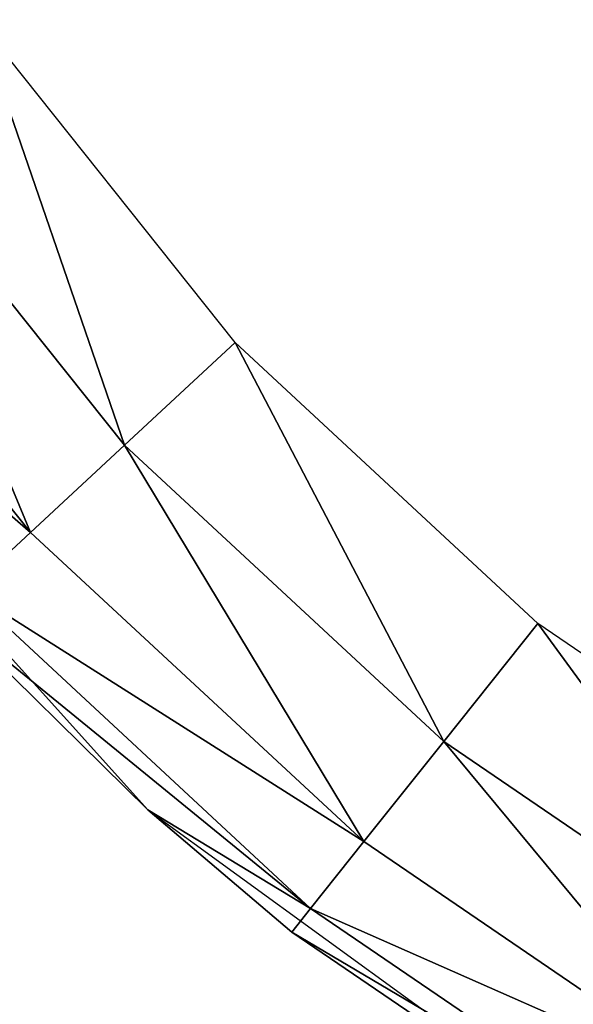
# Model space of a CAD drawing. Extents: x 0 to 712, y 0 to 712.
# Tile 225 of 256: x 239.75 to 242.55, y 289.15 to 294.14. Entities that reach past the tile are written whole.
import ezdxf

# ---------------------------------------------------------------- set-up
doc = ezdxf.new("R2010")
doc.units = 0
doc.header["$LTSCALE"] = 25.4
doc.layers.get('0').update_dxf_attribs({"color": 13, "linetype": 'CONTINUOUS'})

# ---------------------------------------------------------------- blocks, each defined once
blk = doc.blocks.new('GRUPUJ_12')
at = {"color": 0}
mesh = blk.add_polyface(dxfattribs=at)
corners = [(238.7369079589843, 290.1566162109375, 403.6944274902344), (237.9933471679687, 292.3131370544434, 403.8466491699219), (237.3609924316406, 291.8819885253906, 403.6944274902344), (239.2979736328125, 290.6772003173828, 403.8466491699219)]
mesh.append_faces([[corners[k] for k in face] for face in [(0, 1, 2), (1, 0, 3)]], dxfattribs={"vtx0": -1, "color": 0})
mesh = blk.add_polyface(dxfattribs=at)
corners = [(238.2612915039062, 289.7152862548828, 403.2608947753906), (237.3609924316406, 291.8819885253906, 403.6944274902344), (236.8248901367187, 291.5164833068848, 403.2608947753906), (238.7369079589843, 290.1566162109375, 403.6944274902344)]
mesh.append_faces([[corners[k] for k in face] for face in [(0, 1, 2), (1, 0, 3)]], dxfattribs={"vtx0": -1, "color": 0})
mesh = blk.add_polyface(dxfattribs=at)
corners = [(238.2612915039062, 289.7152862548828, 403.2608947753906), (236.4666748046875, 291.2722587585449, 402.6120300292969), (237.9434814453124, 289.4204025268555, 402.6120300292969), (236.8248901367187, 291.5164833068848, 403.2608947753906)]
mesh.append_faces([[corners[k] for k in face] for face in [(0, 1, 2), (1, 0, 3)]], dxfattribs={"vtx0": -1, "color": 0})
mesh = blk.add_polyface(dxfattribs=at)
corners = [(236.6164245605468, 290.795051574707, 341.8466491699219), (238.8546142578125, 288.3093032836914, 341.8466491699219), (237.8318786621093, 289.3168563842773, 401.8466491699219)]
mesh.append_faces([[corners[k] for k in face] for face in [(0, 1, 2)]], dxfattribs={"color": 0})
mesh = blk.add_polyface(dxfattribs=at)
corners = [(240.3546447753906, 288.6555862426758, 403.6944274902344), (239.2979736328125, 290.6772003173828, 403.8466491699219), (238.7369079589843, 290.1566162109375, 403.6944274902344), (240.8318481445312, 289.2539749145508, 403.8466491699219)]
mesh.append_faces([[corners[k] for k in face] for face in [(0, 1, 2), (1, 0, 3)]], dxfattribs={"vtx0": -1, "color": 0})
mesh = blk.add_polyface(dxfattribs=at)
corners = [(239.9501037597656, 288.1483001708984, 403.2608947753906), (238.7369079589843, 290.1566162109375, 403.6944274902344), (238.2612915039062, 289.7152862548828, 403.2608947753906), (240.3546447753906, 288.6555862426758, 403.6944274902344)]
mesh.append_faces([[corners[k] for k in face] for face in [(0, 1, 2), (1, 0, 3)]], dxfattribs={"vtx0": -1, "color": 0})
mesh = blk.add_polyface(dxfattribs=at)
corners = [(239.9501037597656, 288.1483001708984, 403.2608947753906), (237.9434814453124, 289.4204025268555, 402.6120300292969), (239.6797790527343, 287.8093414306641, 402.6120300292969), (238.2612915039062, 289.7152862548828, 403.2608947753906)]
mesh.append_faces([[corners[k] for k in face] for face in [(0, 1, 2), (1, 0, 3)]], dxfattribs={"vtx0": -1, "color": 0})
mesh = blk.add_polyface(dxfattribs=at)
corners = [(237.9434814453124, 289.4204025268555, 402.6120300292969), (237.8318786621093, 289.3168563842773, 401.8466491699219), (239.6797790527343, 287.8093414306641, 402.6120300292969)]
mesh.append_faces([[corners[k] for k in face] for face in [(0, 1, 2)]], dxfattribs={"color": 0})
mesh = blk.add_polyface(dxfattribs=at)
corners = [(237.8318786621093, 289.3168563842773, 401.8466491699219), (238.8546142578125, 288.3093032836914, 341.8466491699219), (238.8546142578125, 288.3093032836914, 401.8466491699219)]
mesh.append_faces([[corners[k] for k in face] for face in [(0, 1, 2)]], dxfattribs={"color": 0})
mesh = blk.add_polyface(dxfattribs=at)
corners = [(239.6797790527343, 287.8093414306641, 402.6120300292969), (237.8318786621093, 289.3168563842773, 401.8466491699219), (238.8546142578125, 288.3093032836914, 401.8466491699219)]
mesh.append_faces([[corners[k] for k in face] for face in [(0, 1, 2)]], dxfattribs={"color": 0})
mesh = blk.add_polyface(dxfattribs=at)
corners = [(242.1780090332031, 287.4124374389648, 403.6944274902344), (240.8318481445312, 289.2539749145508, 403.8466491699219), (240.3546447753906, 288.6555862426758, 403.6944274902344), (242.5606994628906, 288.0752639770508, 403.8466491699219)]
mesh.append_faces([[corners[k] for k in face] for face in [(0, 1, 2), (1, 0, 3)]], dxfattribs={"vtx0": -1, "color": 0})
mesh = blk.add_polyface(dxfattribs=at)
corners = [(241.8536071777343, 286.8505172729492, 403.2608947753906), (240.3546447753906, 288.6555862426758, 403.6944274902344), (239.9501037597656, 288.1483001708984, 403.2608947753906), (242.1780090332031, 287.4124374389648, 403.6944274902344)]
mesh.append_faces([[corners[k] for k in face] for face in [(0, 1, 2), (1, 0, 3)]], dxfattribs={"vtx0": -1, "color": 0})
mesh = blk.add_polyface(dxfattribs=at)
corners = [(238.8546142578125, 288.3093032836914, 401.8466491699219), (238.8546142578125, 288.3093032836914, 341.8466491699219), (239.5848693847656, 287.690315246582, 401.8466491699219)]
mesh.append_faces([[corners[k] for k in face] for face in [(0, 1, 2)]], dxfattribs={"color": 0})
mesh = blk.add_polyface(dxfattribs=at)
corners = [(239.5848693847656, 287.690315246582, 401.8466491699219), (238.8546142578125, 288.3093032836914, 341.8466491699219), (241.5606994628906, 286.3432083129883, 341.8466491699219)]
mesh.append_faces([[corners[k] for k in face] for face in [(0, 1, 2)]], dxfattribs={"color": 0})
mesh = blk.add_polyface(dxfattribs=at)
corners = [(239.6797790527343, 287.8093414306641, 402.6120300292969), (238.8546142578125, 288.3093032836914, 401.8466491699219), (239.5848693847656, 287.690315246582, 401.8466491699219)]
mesh.append_faces([[corners[k] for k in face] for face in [(0, 1, 2)]], dxfattribs={"color": 0})
mesh = blk.add_polyface(dxfattribs=at)
corners = [(241.8536071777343, 286.8505172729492, 403.2608947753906), (239.6797790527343, 287.8093414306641, 402.6120300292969), (241.6368103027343, 286.4750518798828, 402.6120300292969), (239.9501037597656, 288.1483001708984, 403.2608947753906)]
mesh.append_faces([[corners[k] for k in face] for face in [(0, 1, 2), (1, 0, 3)]], dxfattribs={"vtx0": -1, "color": 0})
mesh = blk.add_polyface(dxfattribs=at)
corners = [(241.6368103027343, 286.4750518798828, 402.6120300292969), (239.5848693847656, 287.690315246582, 401.8466491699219), (241.5606994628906, 286.3432083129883, 401.8466491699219), (239.6797790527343, 287.8093414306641, 402.6120300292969)]
mesh.append_faces([[corners[k] for k in face] for face in [(0, 1, 2), (1, 0, 3)]], dxfattribs={"vtx0": -1, "color": 0})
mesh = blk.add_polyface(dxfattribs=at)
corners = [(239.5848693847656, 287.690315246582, 401.8466491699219), (241.5606994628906, 286.3432083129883, 341.8466491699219), (241.5606994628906, 286.3432083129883, 401.8466491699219)]
mesh.append_faces([[corners[k] for k in face] for face in [(0, 1, 2)]], dxfattribs={"color": 0})
blk = doc.blocks.new('CRISTAL-L-7631-7630_STL')
at = {"color": 8}
blk.add_blockref('GRUPUJ_12', (146.5341796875, -354.2299499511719, 165.3724060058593), dxfattribs=at)
blk = doc.blocks.new('GRUPUJ_11')
at = {"color": 0}
blk.add_blockref('CRISTAL-L-7631-7630_STL', (-144.9902801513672, 356.060302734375, -7.219059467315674), dxfattribs=at)

msp = doc.modelspace()

# ---------------------------------------------------------------- block references
at = {"color": 0}
msp.add_blockref('GRUPUJ_11', (0, 0), dxfattribs=at)

doc.saveas('drawing.dxf')
